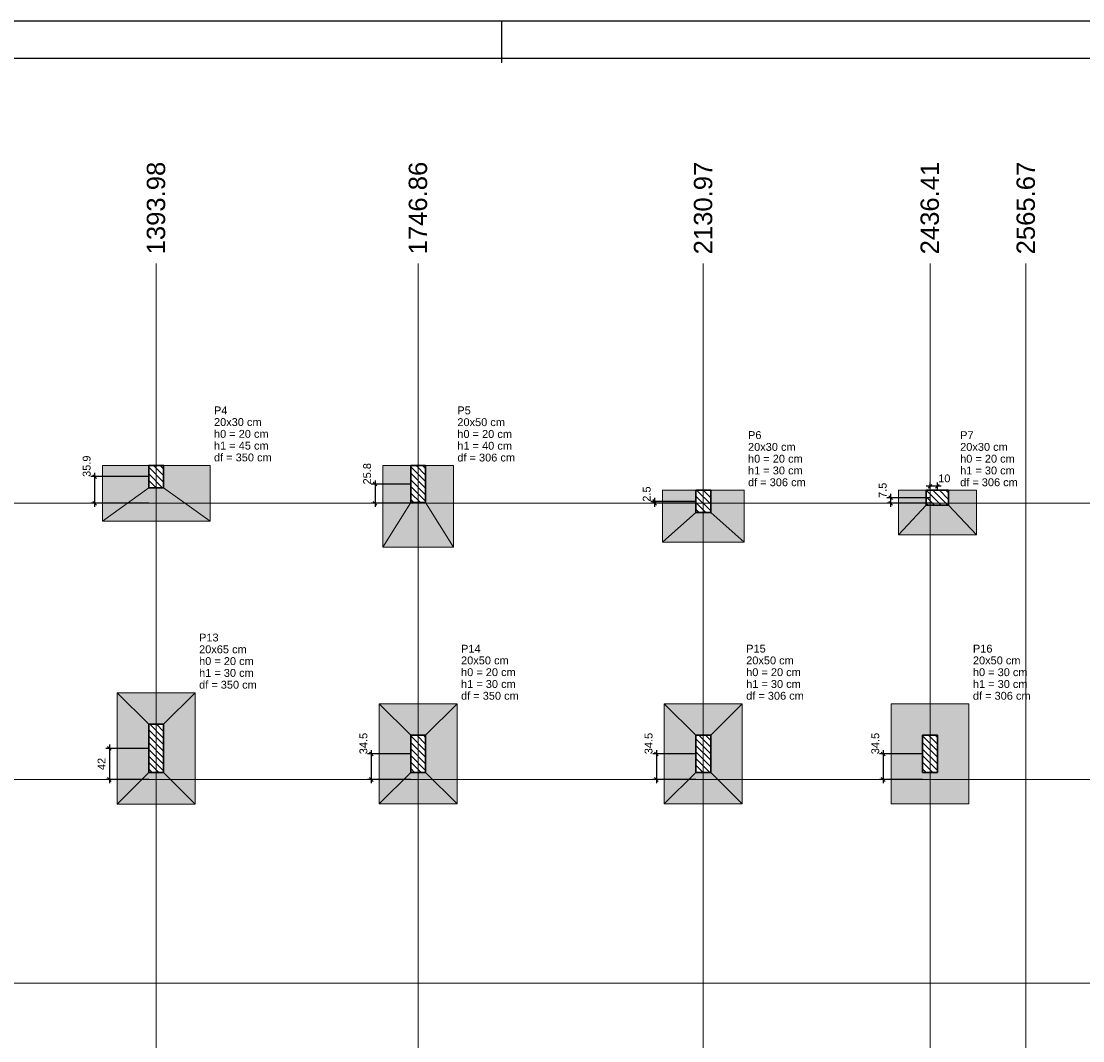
# Model space of a CAD drawing. Header units: millimetres. Extents: x 0 to 119, y 0 to 84.
# Tile 7 of 18: x 32 to 61, y 57 to 84. Entities that reach past the tile are written whole.
import ezdxf

# ---------------------------------------------------------------- set-up
doc = ezdxf.new("R2010")
doc.units = ezdxf.units.MM
doc.header["$MEASUREMENT"] = 0
doc.linetypes.add('NULL', pattern=[0])
doc.layers.get('0').update_dxf_attribs({"lineweight": 18})
for name, color, linetype, lineweight in [('LC-Cotas', 7, 'Continuous', 5), ('LC-Eixos', 7, 'Continuous', 0), ('LC-Hachuras das sapatas', 43, 'Continuous', 5), ('LC-Hachuras dos pilares', 9, 'Continuous', 5), ('LC-Seção das fundações', 7, 'Continuous', 5), ('LC-Seção dos pilares', 4, 'Continuous', 30), ('LC-Textos', 3, 'Continuous', 20)]:
    doc.layers.add(name, color=color, linetype=linetype, lineweight=lineweight)
doc.layers.add('SEDUC_MARF', color=1, linetype='Continuous')
doc.layers.add('SEDUC_MARGG', color=7, linetype='Continuous')
doc.styles.add('Arial', font='txt')
doc.dimstyles.new('UM_50.000000', dxfattribs={"dimtxt": 0.18, "dimasz": 0.1, "dimexe": 0.1, "dimexo": 0.2, "dimgap": 0, "dimtad": 1, "dimtih": 1, "dimtoh": 1, "dimdec": 1, "dimlfac": 50, "dimzin": 0, "dimdsep": 46, "dimtxsty": 'Standard', "dimcen": 0.09, "dimdle": 0.1, "dimadec": 1, "dimazin": 2, "dimtfac": 1, "dimtdec": 4, "dimtofl": 0, "dimtmove": 0, "dimatfit": 3, "dimfxl": 1, "dimtolj": 1, "dimarcsym": 0})

# ---------------------------------------------------------------- blocks, each defined once
blk = doc.blocks.new('_Oblique')
at = {"color": 0, "linetype": 'ByBlock', "lineweight": -2}
blk.add_line((-0.5, -0.5), (0.5, 0.5), dxfattribs=at)
blk = doc.blocks.new('*D9')
at = {"layer": 'Defpoints', "color": 0}
for p in [(35.595, 64.513), (34.334, 63.674), (35.595, 63.674)]:
    blk.add_point(p, dxfattribs=at)
at = {"layer": 'LC-Cotas', "color": 0, "lineweight": -2}
for p, q in [((35.395, 64.513), (34.234, 64.513)), ((34.334, 64.613), (34.334, 63.574)), ((35.395, 63.674), (34.234, 63.674))]:
    blk.add_line(p, q, dxfattribs=at)
at = {"layer": 'LC-Cotas', "color": 0, "lineweight": -2, "xscale": 0.1, "yscale": 0.1, "zscale": 0.1}
for p, rotation in [((34.334, 64.513), 90), ((34.334, 63.674), 270)]:
    blk.add_blockref('_Oblique', p, dxfattribs=dict(at, rotation=rotation))
at = {"layer": 'LC-Cotas', "color": 7, "insert": (34.122, 64.093), "char_height": 0.2118, "attachment_point": 5, "rotation": 90, "style": 'Arial'}
blk.add_mtext('\\A1;42', dxfattribs=at)
blk = doc.blocks.new('*D10')
at = {"layer": 'Defpoints', "color": 0}
for p in [(42.653, 64.364), (41.391, 63.674), (42.653, 63.674)]:
    blk.add_point(p, dxfattribs=at)
at = {"layer": 'LC-Cotas', "color": 0, "lineweight": -2}
for p, q in [((42.453, 64.364), (41.291, 64.364)), ((41.391, 64.464), (41.391, 63.574)), ((42.453, 63.674), (41.291, 63.674))]:
    blk.add_line(p, q, dxfattribs=at)
at = {"layer": 'LC-Cotas', "color": 0, "lineweight": -2, "xscale": 0.1, "yscale": 0.1, "zscale": 0.1}
for p, rotation in [((41.391, 64.364), 90), ((41.391, 63.674), 270)]:
    blk.add_blockref('_Oblique', p, dxfattribs=dict(at, rotation=rotation))
at = {"layer": 'LC-Cotas', "color": 7, "insert": (41.179, 64.643), "char_height": 0.2118, "attachment_point": 5, "rotation": 90, "style": 'Arial'}
blk.add_mtext('\\A1;34.5', dxfattribs=at)
blk = doc.blocks.new('*D11')
at = {"layer": 'Defpoints', "color": 0}
for p in [(50.335, 64.364), (49.073, 63.674), (50.335, 63.674)]:
    blk.add_point(p, dxfattribs=at)
at = {"layer": 'LC-Cotas', "color": 0, "lineweight": -2}
for p, q in [((50.135, 64.364), (48.973, 64.364)), ((49.073, 64.464), (49.073, 63.574)), ((50.135, 63.674), (48.973, 63.674))]:
    blk.add_line(p, q, dxfattribs=at)
at = {"layer": 'LC-Cotas', "color": 0, "lineweight": -2, "xscale": 0.1, "yscale": 0.1, "zscale": 0.1}
for p, rotation in [((49.073, 64.364), 90), ((49.073, 63.674), 270)]:
    blk.add_blockref('_Oblique', p, dxfattribs=dict(at, rotation=rotation))
at = {"layer": 'LC-Cotas', "color": 7, "insert": (48.862, 64.643), "char_height": 0.2118, "attachment_point": 5, "rotation": 90, "style": 'Arial'}
blk.add_mtext('\\A1;34.5', dxfattribs=at)
blk = doc.blocks.new('*D12')
at = {"layer": 'Defpoints', "color": 0}
for p in [(56.444, 64.364), (55.182, 63.674), (56.444, 63.674)]:
    blk.add_point(p, dxfattribs=at)
at = {"layer": 'LC-Cotas', "color": 0, "lineweight": -2}
for p, q in [((56.244, 64.364), (55.082, 64.364)), ((55.182, 64.464), (55.182, 63.574)), ((56.244, 63.674), (55.082, 63.674))]:
    blk.add_line(p, q, dxfattribs=at)
at = {"layer": 'LC-Cotas', "color": 0, "lineweight": -2, "xscale": 0.1, "yscale": 0.1, "zscale": 0.1}
for p, rotation in [((55.182, 64.364), 90), ((55.182, 63.674), 270)]:
    blk.add_blockref('_Oblique', p, dxfattribs=dict(at, rotation=rotation))
at = {"layer": 'LC-Cotas', "color": 7, "insert": (54.97, 64.643), "char_height": 0.2118, "attachment_point": 5, "rotation": 90, "style": 'Arial'}
blk.add_mtext('\\A1;34.5', dxfattribs=at)
blk = doc.blocks.new('*D29')
at = {"layer": 'Defpoints', "color": 0}
for p in [(35.595, 71.835), (33.934, 71.116), (35.595, 71.116)]:
    blk.add_point(p, dxfattribs=at)
at = {"layer": 'LC-Cotas', "color": 0, "lineweight": -2}
for p, q in [((35.395, 71.835), (33.834, 71.835)), ((33.934, 71.935), (33.934, 71.016)), ((35.395, 71.116), (33.834, 71.116))]:
    blk.add_line(p, q, dxfattribs=at)
at = {"layer": 'LC-Cotas', "color": 0, "lineweight": -2, "xscale": 0.1, "yscale": 0.1, "zscale": 0.1}
for p, rotation in [((33.934, 71.835), 90), ((33.934, 71.116), 270)]:
    blk.add_blockref('_Oblique', p, dxfattribs=dict(at, rotation=rotation))
at = {"layer": 'LC-Cotas', "color": 7, "insert": (33.722, 72.113), "char_height": 0.2118, "attachment_point": 5, "rotation": 90, "style": 'Arial'}
blk.add_mtext('\\A1;35.9', dxfattribs=at)
blk = doc.blocks.new('*D39')
at = {"layer": 'Defpoints', "color": 0}
for p in [(42.653, 71.632), (41.491, 71.116), (42.653, 71.116)]:
    blk.add_point(p, dxfattribs=at)
at = {"layer": 'LC-Cotas', "color": 0, "lineweight": -2}
for p, q in [((42.453, 71.632), (41.391, 71.632)), ((41.491, 71.732), (41.491, 71.016)), ((42.453, 71.116), (41.391, 71.116))]:
    blk.add_line(p, q, dxfattribs=at)
at = {"layer": 'LC-Cotas', "color": 0, "lineweight": -2, "xscale": 0.1, "yscale": 0.1, "zscale": 0.1}
for p, rotation in [((41.491, 71.632), 90), ((41.491, 71.116), 270)]:
    blk.add_blockref('_Oblique', p, dxfattribs=dict(at, rotation=rotation))
at = {"layer": 'LC-Cotas', "color": 7, "insert": (41.279, 71.91), "char_height": 0.2118, "attachment_point": 5, "rotation": 90, "style": 'Arial'}
blk.add_mtext('\\A1;25.8', dxfattribs=at)
blk = doc.blocks.new('*D44')
at = {"layer": 'Defpoints', "color": 0}
for p in [(49.023, 71.116), (50.335, 71.166), (50.335, 71.116)]:
    blk.add_point(p, dxfattribs=at)
at = {"layer": 'LC-Cotas', "color": 0, "lineweight": -2}
for p, q in [((49.023, 71.266), (49.023, 71.016)), ((50.135, 71.166), (48.923, 71.166)), ((50.135, 71.116), (48.923, 71.116))]:
    blk.add_line(p, q, dxfattribs=at)
at = {"layer": 'LC-Cotas', "color": 0, "lineweight": -2, "xscale": 0.1, "yscale": 0.1, "zscale": 0.1}
for p, rotation in [((49.023, 71.166), 90), ((49.023, 71.116), 270)]:
    blk.add_blockref('_Oblique', p, dxfattribs=dict(at, rotation=rotation))
at = {"layer": 'LC-Cotas', "color": 7, "insert": (48.812, 71.363), "char_height": 0.2118, "attachment_point": 5, "rotation": 90, "style": 'Arial'}
blk.add_mtext('\\A1;2.5', dxfattribs=at)
blk = doc.blocks.new('*D45')
at = {"layer": 'Defpoints', "color": 0}
for p in [(56.644, 71.266), (55.382, 71.116), (56.644, 71.116)]:
    blk.add_point(p, dxfattribs=at)
at = {"layer": 'LC-Cotas', "color": 0, "lineweight": -2}
for p, q in [((56.444, 71.266), (55.282, 71.266)), ((55.382, 71.366), (55.382, 71.016)), ((56.444, 71.116), (55.282, 71.116))]:
    blk.add_line(p, q, dxfattribs=at)
at = {"layer": 'LC-Cotas', "color": 0, "lineweight": -2, "xscale": 0.1, "yscale": 0.1, "zscale": 0.1}
for p, rotation in [((55.382, 71.266), 90), ((55.382, 71.116), 270)]:
    blk.add_blockref('_Oblique', p, dxfattribs=dict(at, rotation=rotation))
at = {"layer": 'LC-Cotas', "color": 7, "insert": (55.17, 71.463), "char_height": 0.2118, "attachment_point": 5, "rotation": 90, "style": 'Arial'}
blk.add_mtext('\\A1;7.5', dxfattribs=at)
blk = doc.blocks.new('*D72')
at = {"layer": 'Defpoints', "color": 0}
for p in [(56.444, 71.572), (56.444, 71.266), (56.644, 71.266)]:
    blk.add_point(p, dxfattribs=at)
at = {"layer": 'LC-Cotas', "color": 0, "lineweight": -2}
for p, q in [((56.744, 71.572), (56.344, 71.572)), ((56.444, 71.466), (56.444, 71.672)), ((56.644, 71.466), (56.644, 71.672))]:
    blk.add_line(p, q, dxfattribs=at)
at = {"layer": 'LC-Cotas', "color": 0, "lineweight": -2, "xscale": 0.1, "yscale": 0.1, "zscale": 0.1, "rotation": 180}
blk.add_blockref('_Oblique', (56.444, 71.572), dxfattribs=at)
at = {"layer": 'LC-Cotas', "color": 0, "lineweight": -2, "xscale": 0.1, "yscale": 0.1, "zscale": 0.1}
blk.add_blockref('_Oblique', (56.644, 71.572), dxfattribs=at)
at = {"layer": 'LC-Cotas', "color": 7, "insert": (56.829, 71.784), "char_height": 0.2118, "attachment_point": 5, "rotation": 0.0057, "style": 'Arial'}
blk.add_mtext('\\A1;10', dxfattribs=at)

msp = doc.modelspace()

# ---------------------------------------------------------------- hatches: boundary and pattern name
at = {"layer": 'LC-Hachuras das sapatas', "linetype": 'Continuous'}
h = msp.add_hatch(color=43, dxfattribs=at)
h.paths.add_polyline_path([(34.1455, 72.1346), (34.1455, 70.6346), (37.0455, 70.6346), (37.0455, 72.1346), (34.1455, 72.1346)])
h.paths.add_polyline_path([(35.3955, 71.5346), (35.7955, 71.5346), (35.7955, 72.1346), (35.3955, 72.1346), (35.3955, 71.5346)], flags=0)
h = msp.add_hatch(color=43, dxfattribs=at)
h.paths.add_polyline_path([(41.7031, 72.1318), (41.7031, 69.9318), (43.6031, 69.9318), (43.6031, 72.1318), (41.7031, 72.1318)])
h.paths.add_polyline_path([(42.4531, 71.1318), (42.8531, 71.1318), (42.8531, 72.1318), (42.4531, 72.1318), (42.4531, 71.1318)], flags=0)
h = msp.add_hatch(color=43, dxfattribs=at)
h.paths.add_polyline_path([(49.2353, 71.4658), (49.2353, 70.0658), (51.4353, 70.0658), (51.4353, 71.4658), (49.2353, 71.4658)])
h.paths.add_polyline_path([(50.1353, 70.8658), (50.5353, 70.8658), (50.5353, 71.4658), (50.1353, 71.4658), (50.1353, 70.8658)], flags=0)
h = msp.add_hatch(color=43, dxfattribs=at)
h.paths.add_polyline_path([(55.5941, 71.4658), (55.5941, 70.2658), (57.6941, 70.2658), (57.6941, 71.4658), (55.5941, 71.4658)])
h.paths.add_polyline_path([(56.3441, 71.4658), (56.3441, 71.0658), (56.9441, 71.0658), (56.9441, 71.4658), (56.3441, 71.4658)], flags=0)
h = msp.add_hatch(color=43, dxfattribs=at)
h.paths.add_polyline_path([(34.5455, 63.013), (36.6455, 63.013), (36.6455, 66.013), (34.5455, 66.013), (34.5455, 63.013)])
h.paths.add_polyline_path([(35.3955, 63.863), (35.7955, 63.863), (35.7955, 65.163), (35.3955, 65.163), (35.3955, 63.863)], flags=0)
h = msp.add_hatch(color=43, dxfattribs=at)
h.paths.add_polyline_path([(41.6031, 63.0144), (43.7031, 63.0144), (43.7031, 65.7144), (41.6031, 65.7144), (41.6031, 63.0144)])
h.paths.add_polyline_path([(42.4531, 63.8644), (42.8531, 63.8644), (42.8531, 64.8644), (42.4531, 64.8644), (42.4531, 63.8644)], flags=0)
h = msp.add_hatch(color=43, dxfattribs=at)
h.paths.add_polyline_path([(49.2853, 63.0144), (51.3853, 63.0144), (51.3853, 65.7144), (49.2853, 65.7144), (49.2853, 63.0144)])
h.paths.add_polyline_path([(50.1353, 63.8644), (50.5353, 63.8644), (50.5353, 64.8644), (50.1353, 64.8644), (50.1353, 63.8644)], flags=0)
h = msp.add_hatch(color=43, dxfattribs=at)
h.paths.add_polyline_path([(55.3941, 63.0144), (57.4941, 63.0144), (57.4941, 65.7144), (55.3941, 65.7144), (55.3941, 63.0144)])
h.paths.add_polyline_path([(56.2441, 63.8644), (56.6441, 63.8644), (56.6441, 64.8644), (56.2441, 64.8644), (56.2441, 63.8644)], flags=0)
at = {"layer": 'LC-Hachuras dos pilares', "linetype": 'Continuous'}
h = msp.add_hatch(dxfattribs=at)
h.set_pattern_fill('ANSI31', color=9, angle=90, style=0)
h.paths.add_polyline_path([(35.3955, 71.5346), (35.7955, 71.5346), (35.7955, 72.1346), (35.3955, 72.1346), (35.3955, 71.5346)])
h = msp.add_hatch(dxfattribs=at)
h.set_pattern_fill('ANSI31', color=9, angle=90, style=0)
h.paths.add_polyline_path([(42.4531, 71.1318), (42.8531, 71.1318), (42.8531, 72.1318), (42.4531, 72.1318), (42.4531, 71.1318)])
h = msp.add_hatch(dxfattribs=at)
h.set_pattern_fill('ANSI31', color=9, angle=90, style=0)
h.paths.add_polyline_path([(50.1353, 70.8658), (50.5353, 70.8658), (50.5353, 71.4658), (50.1353, 71.4658), (50.1353, 70.8658)])
h = msp.add_hatch(dxfattribs=at)
h.set_pattern_fill('ANSI31', color=9, angle=90, style=0)
h.paths.add_polyline_path([(56.3441, 71.4658), (56.3441, 71.0658), (56.9441, 71.0658), (56.9441, 71.4658), (56.3441, 71.4658)])
h = msp.add_hatch(dxfattribs=at)
h.set_pattern_fill('ANSI31', color=9, angle=90, style=0)
h.paths.add_polyline_path([(35.3955, 63.863), (35.7955, 63.863), (35.7955, 65.163), (35.3955, 65.163), (35.3955, 63.863)])
h = msp.add_hatch(dxfattribs=at)
h.set_pattern_fill('ANSI31', color=9, angle=90, style=0)
h.paths.add_polyline_path([(42.4531, 63.8644), (42.8531, 63.8644), (42.8531, 64.8644), (42.4531, 64.8644), (42.4531, 63.8644)])
h = msp.add_hatch(dxfattribs=at)
h.set_pattern_fill('ANSI31', color=9, angle=90, style=0)
h.paths.add_polyline_path([(50.1353, 63.8644), (50.5353, 63.8644), (50.5353, 64.8644), (50.1353, 64.8644), (50.1353, 63.8644)])
h = msp.add_hatch(dxfattribs=at)
h.set_pattern_fill('ANSI31', color=9, angle=90, style=0)
h.paths.add_polyline_path([(56.2441, 63.8644), (56.6441, 63.8644), (56.6441, 64.8644), (56.2441, 64.8644), (56.2441, 63.8644)])

# ---------------------------------------------------------------- linework, layer by layer
at = {"layer": 'LC-Eixos'}
for p, q in [((35.5955, 76.0731), (35.5955, 77.5731)), ((42.6531, 76.0731), (42.6531, 77.5731)), ((50.3353, 76.0731), (50.3353, 77.5731)), ((56.4441, 76.0731), (56.4441, 77.5731)), ((59.0293, 76.0731), (59.0293, 77.5731)), ((35.5955, 76.0731), (35.5955, 28.4706)), ((42.6531, 76.0731), (42.6531, 28.4706)), ((50.3353, 76.0731), (50.3353, 28.4706)), ((56.4441, 76.0731), (56.4441, 28.4706)), ((59.0293, 76.0731), (59.0293, 28.4706)), ((6.1631, 71.1158), (81.1778, 71.1158)), ((6.1631, 63.6736), (81.1778, 63.6736)), ((6.1631, 58.1858), (81.1778, 58.1858))]:
    msp.add_line(p, q, dxfattribs=at)
at = {"layer": 'LC-Seção das fundações'}
for p, q in [((34.1455, 72.1346), (35.3955, 72.1346)), ((34.1455, 72.1346), (35.3955, 72.1346)), ((37.0455, 72.1346), (35.7955, 72.1346)), ((41.7031, 72.1318), (42.4531, 72.1318)), ((41.7031, 72.1318), (42.4531, 72.1318)), ((43.6031, 72.1318), (42.8531, 72.1318)), ((34.1455, 70.6346), (35.3955, 71.5346)), ((37.0455, 70.6346), (35.7955, 71.5346)), ((49.2353, 71.4658), (50.1353, 71.4658)), ((49.2353, 71.4658), (50.1353, 71.4658)), ((51.4353, 71.4658), (50.5353, 71.4658)), ((55.5941, 71.4658), (56.3441, 71.4658)), ((55.5941, 71.4658), (56.3441, 71.4658)), ((57.6941, 71.4658), (56.9441, 71.4658)), ((41.7031, 69.9318), (42.4531, 71.1318)), ((43.6031, 69.9318), (42.8531, 71.1318)), ((55.5941, 70.2658), (56.3441, 71.0658)), ((57.6941, 70.2658), (56.9441, 71.0658)), ((49.2353, 70.0658), (50.1353, 70.8658)), ((51.4353, 70.0658), (50.5353, 70.8658)), ((34.5455, 66.013), (35.3955, 65.163)), ((36.6455, 66.013), (35.7955, 65.163)), ((41.6031, 65.7144), (42.4531, 64.8644)), ((43.7031, 65.7144), (42.8531, 64.8644)), ((49.2853, 65.7144), (50.1353, 64.8644)), ((51.3853, 65.7144), (50.5353, 64.8644)), ((34.5455, 63.013), (35.3955, 63.863)), ((34.5455, 63.013), (35.3955, 63.863)), ((36.6455, 63.013), (35.7955, 63.863)), ((41.6031, 63.0144), (42.4531, 63.8644)), ((41.6031, 63.0144), (42.4531, 63.8644)), ((43.7031, 63.0144), (42.8531, 63.8644)), ((49.2853, 63.0144), (50.1353, 63.8644)), ((49.2853, 63.0144), (50.1353, 63.8644)), ((51.3853, 63.0144), (50.5353, 63.8644))]:
    msp.add_line(p, q, dxfattribs=at)
for points in [[(34.1455, 72.1346), (34.1455, 70.6346), (37.0455, 70.6346), (37.0455, 72.1346), (34.1455, 72.1346)], [(41.7031, 72.1318), (41.7031, 69.9318), (43.6031, 69.9318), (43.6031, 72.1318), (41.7031, 72.1318)], [(49.2353, 71.4658), (49.2353, 70.0658), (51.4353, 70.0658), (51.4353, 71.4658), (49.2353, 71.4658)], [(55.5941, 71.4658), (55.5941, 70.2658), (57.6941, 70.2658), (57.6941, 71.4658), (55.5941, 71.4658)], [(34.5455, 63.013), (36.6455, 63.013), (36.6455, 66.013), (34.5455, 66.013), (34.5455, 63.013)], [(41.6031, 63.0144), (43.7031, 63.0144), (43.7031, 65.7144), (41.6031, 65.7144), (41.6031, 63.0144)], [(49.2853, 63.0144), (51.3853, 63.0144), (51.3853, 65.7144), (49.2853, 65.7144), (49.2853, 63.0144)], [(55.3941, 63.0144), (57.4941, 63.0144), (57.4941, 65.7144), (55.3941, 65.7144), (55.3941, 63.0144)]]:
    msp.add_lwpolyline(points, close=True, dxfattribs=at)
at = {"layer": 'LC-Seção dos pilares'}
for points in [[(35.3955, 71.5346), (35.7955, 71.5346), (35.7955, 72.1346), (35.3955, 72.1346), (35.3955, 71.5346)], [(42.4531, 71.1318), (42.8531, 71.1318), (42.8531, 72.1318), (42.4531, 72.1318), (42.4531, 71.1318)], [(50.1353, 70.8658), (50.5353, 70.8658), (50.5353, 71.4658), (50.1353, 71.4658), (50.1353, 70.8658)], [(56.3441, 71.4658), (56.3441, 71.0658), (56.9441, 71.0658), (56.9441, 71.4658), (56.3441, 71.4658)], [(35.3955, 63.863), (35.7955, 63.863), (35.7955, 65.163), (35.3955, 65.163), (35.3955, 63.863)], [(42.4531, 63.8644), (42.8531, 63.8644), (42.8531, 64.8644), (42.4531, 64.8644), (42.4531, 63.8644)], [(50.1353, 63.8644), (50.5353, 63.8644), (50.5353, 64.8644), (50.1353, 64.8644), (50.1353, 63.8644)], [(56.2441, 63.8644), (56.6441, 63.8644), (56.6441, 64.8644), (56.2441, 64.8644), (56.2441, 63.8644)]]:
    msp.add_lwpolyline(points, close=True, dxfattribs=at)
at = {"layer": 'SEDUC_MARF'}
msp.add_line((44.9015, 84.1), (44.9015, 82.9804), dxfattribs=at)
msp.add_lwpolyline([(118.9, 84.1), (0, 84.1), (0, 0), (118.9, 0)], close=True, dxfattribs=at)
at = {"layer": 'SEDUC_MARGG'}
msp.add_lwpolyline([(2.5, 1), (117.9, 1), (117.9, 83.1), (2.5, 83.1), (2.5, 1)], dxfattribs=at)

# ---------------------------------------------------------------- texts
at = {"layer": 'LC-Textos', "linetype": 'NULL', "char_height": 0.4942, "width": 4.916055, "attachment_point": 7, "rotation": 90.00021, "line_spacing_factor": 0.798, "style": 'Arial'}
for s, insert in [('1393.98', (35.8428, 77.8198)), ('1746.86', (42.8998, 77.8198)), ('2130.97', (50.5828, 77.8198)), ('2436.41', (56.6908, 77.8198)), ('2565.67', (59.2768, 77.8198))]:
    msp.add_mtext(s, dxfattribs=dict(at, insert=insert))
at = {"layer": 'LC-Textos', "linetype": 'NULL', "char_height": 0.2118, "attachment_point": 7, "line_spacing_factor": 0.798, "style": 'Arial'}
for s, insert, width in [('P4', (37.1519, 73.5117), 0.709424), ('P5', (43.7089, 73.5087), 0.709424), ('20x30 cm', (37.1519, 73.1937), 2.514561), ('20x50 cm', (43.7089, 73.1907), 2.514561), ('h0 = 20 cm', (37.1519, 72.8757), 2.885557), ('h0 = 20 cm', (43.7089, 72.8727), 2.885557), ('P6', (51.5409, 72.8427), 0.709424), ('P7', (57.256, 72.8427), 0.709424), ('h1 = 45 cm', (37.1519, 72.5587), 2.885557), ('h1 = 40 cm', (43.7089, 72.5557), 2.885557), ('20x30 cm', (51.5409, 72.5247), 2.514561), ('20x30 cm', (57.256, 72.5247), 2.514561), ('df = 350 cm', (37.1519, 72.2407), 3.046699), ('df = 306 cm', (43.7089, 72.2377), 3.046699), ('h0 = 20 cm', (51.5409, 72.2067), 2.885557), ('h0 = 20 cm', (57.256, 72.2067), 2.885557), ('h1 = 30 cm', (51.5409, 71.8897), 2.885557), ('h1 = 30 cm', (57.256, 71.8897), 2.885557), ('df = 306 cm', (51.5409, 71.5717), 3.046699), ('df = 306 cm', (57.256, 71.5717), 3.046699), ('P13', (36.7509, 67.3897), 1.031992), ('20x65 cm', (36.7509, 67.0717), 2.514561), ('P14', (43.8089, 67.0907), 1.031992), ('P15', (51.4909, 67.0907), 1.031992), ('P16', (57.5999, 67.0907), 1.031992), ('h0 = 20 cm', (36.7509, 66.7547), 2.885557), ('20x50 cm', (43.8089, 66.7737), 2.514561), ('20x50 cm', (51.4909, 66.7737), 2.514561), ('20x50 cm', (57.5999, 66.7737), 2.514561), ('h1 = 30 cm', (36.7509, 66.4367), 2.885557), ('h0 = 20 cm', (43.8089, 66.4557), 2.885557), ('h0 = 20 cm', (51.4909, 66.4557), 2.885557), ('h0 = 30 cm', (57.5999, 66.4557), 2.885557), ('df = 350 cm', (36.7509, 66.1187), 3.046699), ('h1 = 30 cm', (43.8089, 66.1377), 2.885557), ('h1 = 30 cm', (51.4909, 66.1377), 2.885557), ('h1 = 30 cm', (57.5999, 66.1377), 2.885557), ('df = 350 cm', (43.8089, 65.8207), 3.046699), ('df = 306 cm', (51.4909, 65.8207), 3.046699), ('df = 306 cm', (57.5999, 65.8207), 3.046699)]:
    msp.add_mtext(s, dxfattribs=dict(at, insert=insert, width=width))

# ---------------------------------------------------------------- dimensions: what is measured, and where the dimension line sits
at = {"layer": 'LC-Cotas'}
for base, p1, p2, picture, middle in [((33.9337, 71.1158), (35.5955, 71.8346), (35.5955, 71.1158), '*D29', (33.7219, 72.1129)), ((41.4913, 71.1158), (42.6531, 71.6318), (42.6531, 71.1158), '*D39', (41.2795, 71.9101)), ((49.0235, 71.1158), (50.3353, 71.1658), (50.3353, 71.1158), '*D44', (48.8117, 71.3634)), ((55.3823, 71.1158), (56.6441, 71.2658), (56.6441, 71.1158), '*D45', (55.1705, 71.4634)), ((41.3913, 63.6736), (42.6531, 64.3644), (42.6531, 63.6736), '*D10', (41.1795, 64.6427)), ((49.0735, 63.6736), (50.3353, 64.3644), (50.3353, 63.6736), '*D11', (48.8617, 64.6427)), ((55.1823, 63.6736), (56.4441, 64.3644), (56.4441, 63.6736), '*D12', (54.9705, 64.6427)), ((34.3337, 63.6736), (35.5955, 64.513), (35.5955, 63.6736), '*D9', (34.1219, 64.0933))]:
    dim = msp.add_linear_dim(base=base, p1=p1, p2=p2, angle=90, dimstyle='UM_50.000000', override={"dimtxt": 0.2118, "dimasz": 0.1, "dimexe": 0.1, "dimexo": 0.2, "dimtad": 1, "dimtih": 0, "dimtoh": 0, "dimdec": 1, "dimlfac": 50, "dimzin": 8, "dimtxsty": 'Arial', "dimblk": 'Oblique', "dimblk1": 'Oblique', "dimblk2": 'Oblique', "dimsah": 1, "dimdle": 0.1, "dimse1": 0, "dimse2": 0, "dimclrt": 7, "dimadec": 1, "dimazin": 3, "dimtmove": 2, "dimldrblk": 'Oblique'}, dxfattribs=at)
    dim.commit()
    dim.dimension.update_dxf_attribs({"geometry": picture, "text_midpoint": middle, "dimtype": 160, "text_rotation": 90})
dim = msp.add_linear_dim(base=(56.4441, 71.5717), p1=(56.6441, 71.2658), p2=(56.4441, 71.2658), dimstyle='UM_50.000000', override={"dimtxt": 0.2118, "dimasz": 0.1, "dimexe": 0.1, "dimexo": 0.2, "dimtad": 1, "dimtih": 0, "dimtoh": 0, "dimdec": 1, "dimlfac": 50, "dimzin": 8, "dimtxsty": 'Arial', "dimblk": 'Oblique', "dimblk1": 'Oblique', "dimblk2": 'Oblique', "dimsah": 1, "dimdle": 0.1, "dimse1": 0, "dimse2": 0, "dimclrt": 7, "dimadec": 1, "dimazin": 3, "dimtmove": 2, "dimldrblk": 'Oblique'}, dxfattribs=at)
dim.commit()
dim.dimension.update_dxf_attribs({"geometry": '*D72', "text_midpoint": (56.8293, 71.7835), "dimtype": 160, "text_rotation": 0.00573})

doc.saveas('drawing.dxf')
